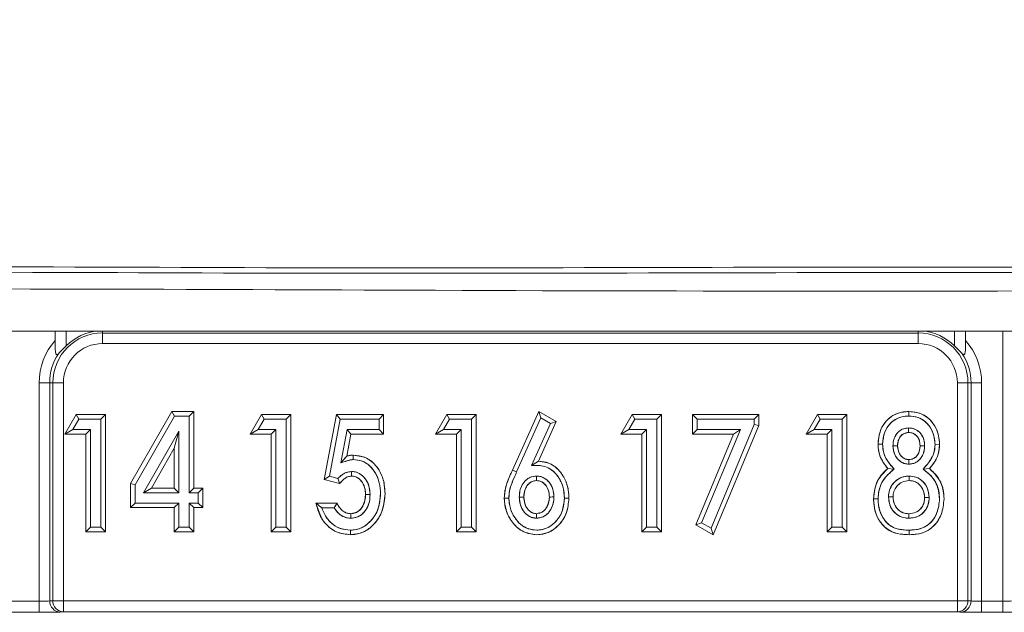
# Model space of a CAD drawing. Header units: millimetres. Extents: x 105 to 1419, y 95 to 961.
# Tile 14 of 43: x 245 to 272, y 509 to 525. Entities that reach past the tile are written whole.
import ezdxf

# ---------------------------------------------------------------- set-up
doc = ezdxf.new("R2010")
doc.units = ezdxf.units.MM
doc.header["$LTSCALE"] = 5

msp = doc.modelspace()

# ---------------------------------------------------------------- linework, layer by layer
at = {"color": 7, "linetype": 'Continuous', "lineweight": 15}
for p, q in [((218.949, 516.292), (321.047, 516.292)), ((246.122, 516.292), (246.122, 516.035)), ((247.408, 516.24), (269.508, 516.24)), ((247.408, 516.24), (247.408, 515.954)), ((269.508, 516.24), (269.508, 515.954)), ((270.794, 516.035), (270.794, 516.292)), ((269.508, 515.954), (247.408, 515.954)), ((245.973, 514.89), (245.686, 514.89)), ((245.686, 508.972), (245.686, 514.89)), ((246.057, 514.89), (245.973, 514.89)), ((245.973, 514.89), (245.973, 508.98)), ((246.057, 508.985), (246.057, 514.89)), ((246.057, 514.89), (246.344, 514.89)), ((246.344, 514.89), (246.344, 508.985)), ((270.572, 508.985), (270.572, 514.89)), ((270.859, 514.89), (270.572, 514.89)), ((270.859, 514.89), (270.859, 508.985)), ((270.859, 514.89), (270.943, 514.89)), ((270.943, 508.98), (270.943, 514.89)), ((271.23, 514.89), (270.943, 514.89)), ((271.23, 514.89), (271.23, 508.972)), ((246.384, 513.503), (246.69, 514.032)), ((246.761, 513.908), (246.69, 514.032)), ((246.69, 514.032), (247.483, 514.032)), ((247.359, 513.908), (247.483, 514.032)), ((247.483, 514.032), (247.483, 510.857)), ((248.167, 512.158), (249.284, 514.113)), ((248.29, 512.125), (249.356, 513.99)), ((249.356, 513.99), (249.284, 514.113)), ((249.284, 514.113), (249.876, 514.113)), ((249.356, 513.99), (249.753, 513.99)), ((249.753, 513.99), (249.876, 514.113)), ((249.753, 513.99), (249.753, 511.914)), ((249.876, 514.113), (249.876, 512.037)), ((251.407, 513.503), (251.713, 514.032)), ((251.784, 513.908), (251.713, 514.032)), ((251.713, 514.032), (252.506, 514.032)), ((252.382, 513.908), (252.506, 514.032)), ((252.506, 514.032), (252.506, 510.857)), ((253.415, 512.27), (253.745, 514.032)), ((253.847, 513.908), (253.745, 514.032)), ((253.745, 514.032), (255.021, 514.032)), ((254.898, 513.908), (255.021, 514.032)), ((255.021, 514.032), (255.021, 513.503)), ((256.43, 513.503), (256.736, 514.032)), ((256.807, 513.908), (256.736, 514.032)), ((256.736, 514.032), (257.529, 514.032)), ((257.405, 513.908), (257.529, 514.032)), ((257.529, 514.032), (257.529, 510.857)), ((258.516, 512.528), (259.227, 514.113)), ((258.628, 512.477), (259.284, 513.939)), ((259.284, 513.939), (259.227, 514.113)), ((259.227, 514.113), (259.7, 513.843)), ((259.284, 513.939), (259.542, 513.791)), ((261.453, 513.503), (261.759, 514.032)), ((261.83, 513.908), (261.759, 514.032)), ((261.759, 514.032), (262.552, 514.032)), ((262.428, 513.908), (262.552, 514.032)), ((262.552, 514.032), (262.552, 510.857)), ((263.522, 513.908), (263.398, 514.032)), ((263.398, 514.032), (265.189, 514.032)), ((263.398, 513.503), (263.398, 514.032)), ((265.066, 513.908), (265.189, 514.032)), ((265.189, 514.032), (265.189, 513.736)), ((266.476, 513.503), (266.782, 514.032)), ((266.853, 513.908), (266.782, 514.032)), ((266.782, 514.032), (267.575, 514.032)), ((267.451, 513.908), (267.575, 514.032)), ((267.575, 514.032), (267.575, 510.857)), ((269.26, 513.99), (269.26, 514.113)), ((246.598, 513.626), (246.761, 513.908)), ((246.761, 513.908), (247.359, 513.908)), ((247.359, 513.908), (247.359, 510.98)), ((251.621, 513.626), (251.784, 513.908)), ((251.784, 513.908), (252.382, 513.908)), ((252.382, 513.908), (252.382, 510.98)), ((253.557, 512.36), (253.847, 513.908)), ((253.847, 513.908), (254.898, 513.908)), ((254.898, 513.908), (254.898, 513.626)), ((256.644, 513.626), (256.807, 513.908)), ((256.807, 513.908), (257.405, 513.908)), ((257.405, 513.908), (257.405, 510.98)), ((259.542, 513.791), (259.031, 512.652)), ((259.7, 513.843), (259.219, 512.77)), ((259.542, 513.791), (259.7, 513.843)), ((261.667, 513.626), (261.83, 513.908)), ((261.83, 513.908), (262.428, 513.908)), ((262.428, 513.908), (262.428, 510.98)), ((263.522, 513.908), (265.066, 513.908)), ((263.522, 513.626), (263.522, 513.908)), ((265.066, 513.761), (263.896, 510.951)), ((265.189, 513.736), (263.957, 510.775)), ((265.066, 513.908), (265.066, 513.761)), ((265.066, 513.761), (265.189, 513.736)), ((266.69, 513.626), (266.853, 513.908)), ((266.853, 513.908), (267.451, 513.908)), ((267.451, 513.908), (267.451, 510.98)), ((269.247, 513.667), (269.248, 513.543)), ((269.247, 513.667), (269.248, 513.543)), ((246.598, 513.626), (246.384, 513.503)), ((246.954, 513.503), (246.384, 513.503)), ((247.077, 513.626), (246.598, 513.626)), ((247.077, 513.626), (246.954, 513.503)), ((246.954, 510.857), (246.954, 513.503)), ((247.077, 510.98), (247.077, 513.626)), ((249.47, 513.583), (248.517, 511.914)), ((249.47, 513.583), (249.347, 513.118)), ((249.47, 511.914), (249.47, 513.583)), ((251.621, 513.626), (251.407, 513.503)), ((251.977, 513.503), (251.407, 513.503)), ((252.1, 513.626), (251.621, 513.626)), ((252.1, 513.626), (251.977, 513.503)), ((251.977, 510.857), (251.977, 513.503)), ((252.1, 510.98), (252.1, 513.626)), ((254.033, 513.626), (253.866, 512.724)), ((254.135, 513.503), (254.025, 512.902)), ((254.898, 513.626), (254.033, 513.626)), ((254.033, 513.626), (254.135, 513.503)), ((255.021, 513.503), (254.135, 513.503)), ((254.898, 513.626), (255.021, 513.503)), ((256.644, 513.626), (256.43, 513.503)), ((257, 513.503), (256.43, 513.503)), ((257.123, 513.626), (256.644, 513.626)), ((257.123, 513.626), (257, 513.503)), ((257, 510.857), (257, 513.503)), ((257.123, 510.98), (257.123, 513.626)), ((261.667, 513.626), (261.453, 513.503)), ((262.023, 513.503), (261.453, 513.503)), ((262.146, 513.626), (261.667, 513.626)), ((262.146, 513.626), (262.023, 513.503)), ((262.023, 510.857), (262.023, 513.503)), ((262.146, 510.98), (262.146, 513.626)), ((263.522, 513.626), (263.398, 513.503)), ((264.507, 513.503), (263.398, 513.503)), ((263.482, 511.042), (264.507, 513.503)), ((264.692, 513.626), (263.522, 513.626)), ((263.638, 511.096), (264.692, 513.626)), ((264.692, 513.626), (264.507, 513.503)), ((266.69, 513.626), (266.476, 513.503)), ((267.046, 513.503), (266.476, 513.503)), ((267.169, 513.626), (266.69, 513.626)), ((267.169, 513.626), (267.046, 513.503)), ((267.046, 510.857), (267.046, 513.503)), ((267.169, 510.98), (267.169, 513.626)), ((268.827, 513.182), (268.951, 513.183)), ((269.685, 513.187), (269.561, 513.187)), ((269.967, 513.214), (270.09, 513.215)), ((249.347, 513.118), (248.729, 512.037)), ((249.347, 512.037), (249.347, 513.118)), ((253.866, 512.724), (254.025, 512.902)), ((259.031, 512.652), (259.219, 512.77)), ((269.255, 512.687), (269.256, 512.811)), ((269.255, 512.687), (269.256, 512.811)), ((253.557, 512.36), (253.415, 512.27)), ((253.786, 512.299), (253.557, 512.36)), ((254.153, 512.486), (254.155, 512.363)), ((258.628, 512.477), (258.516, 512.528)), ((258.628, 512.477), (258.516, 512.528)), ((259.162, 512.364), (259.163, 512.241)), ((268.859, 512.555), (268.685, 512.567)), ((268.859, 512.555), (268.685, 512.567)), ((269.263, 512.364), (269.263, 512.241)), ((269.642, 512.548), (269.818, 512.567)), ((269.642, 512.548), (269.818, 512.567)), ((248.29, 512.125), (248.167, 512.158)), ((248.167, 511.508), (248.167, 512.158)), ((248.29, 511.632), (248.29, 512.125)), ((253.831, 512.16), (253.415, 512.27)), ((248.517, 511.914), (248.729, 512.037)), ((248.517, 511.914), (249.47, 511.914)), ((248.729, 512.037), (249.347, 512.037)), ((249.47, 511.914), (249.347, 512.037)), ((249.753, 511.914), (249.876, 512.037)), ((249.753, 511.914), (249.997, 511.914)), ((249.876, 512.037), (250.12, 512.037)), ((249.997, 511.914), (250.12, 512.037)), ((249.997, 511.914), (249.997, 511.632)), ((250.12, 512.037), (250.12, 511.508)), ((254.656, 511.861), (254.533, 511.861)), ((258.7, 511.796), (258.823, 511.796)), ((259.639, 511.797), (259.515, 511.796)), ((268.705, 511.797), (268.828, 511.798)), ((248.29, 511.632), (248.167, 511.508)), ((249.47, 511.632), (248.29, 511.632)), ((249.47, 511.632), (249.347, 511.508)), ((249.47, 510.98), (249.47, 511.632)), ((249.753, 511.632), (249.753, 510.98)), ((249.753, 511.632), (249.876, 511.508)), ((249.997, 511.632), (249.753, 511.632)), ((249.997, 511.632), (250.12, 511.508)), ((253.19, 511.63), (253.759, 511.63)), ((258.417, 511.767), (258.294, 511.768)), ((259.921, 511.764), (260.044, 511.764)), ((268.423, 511.746), (268.299, 511.746)), ((269.807, 511.785), (269.683, 511.785)), ((249.347, 511.508), (248.167, 511.508)), ((249.347, 510.857), (249.347, 511.508)), ((249.876, 511.508), (249.876, 510.857)), ((250.12, 511.508), (249.876, 511.508)), ((253.348, 511.507), (253.682, 511.507)), ((254.137, 511.222), (254.137, 511.345)), ((259.165, 511.222), (259.165, 511.345)), ((269.259, 511.222), (269.258, 511.345)), ((269.259, 511.222), (269.258, 511.345)), ((263.638, 511.096), (263.482, 511.042)), ((263.957, 510.775), (263.482, 511.042)), ((263.896, 510.951), (263.638, 511.096)), ((247.077, 510.98), (246.954, 510.857)), ((247.483, 510.857), (246.954, 510.857)), ((247.359, 510.98), (247.077, 510.98)), ((247.359, 510.98), (247.483, 510.857)), ((249.47, 510.98), (249.347, 510.857)), ((249.876, 510.857), (249.347, 510.857)), ((249.753, 510.98), (249.47, 510.98)), ((249.753, 510.98), (249.876, 510.857)), ((252.1, 510.98), (251.977, 510.857)), ((252.506, 510.857), (251.977, 510.857)), ((252.382, 510.98), (252.1, 510.98)), ((252.382, 510.98), (252.506, 510.857)), ((257.123, 510.98), (257, 510.857)), ((257.529, 510.857), (257, 510.857)), ((257.405, 510.98), (257.123, 510.98)), ((257.405, 510.98), (257.529, 510.857)), ((262.146, 510.98), (262.023, 510.857)), ((262.552, 510.857), (262.023, 510.857)), ((262.428, 510.98), (262.146, 510.98)), ((262.428, 510.98), (262.552, 510.857)), ((263.896, 510.951), (263.957, 510.775)), ((267.169, 510.98), (267.046, 510.857)), ((267.575, 510.857), (267.046, 510.857)), ((267.451, 510.98), (267.169, 510.98)), ((267.451, 510.98), (267.575, 510.857)), ((269.262, 510.899), (269.262, 510.775)), ((244.494, 508.972), (245.686, 508.972)), ((245.686, 508.972), (245.686, 508.672)), ((245.973, 508.98), (246.057, 508.985)), ((246.057, 508.985), (246.344, 508.985)), ((246.344, 508.985), (270.572, 508.985)), ((246.344, 508.985), (246.344, 508.685)), ((270.859, 508.985), (270.572, 508.985)), ((270.572, 508.685), (270.572, 508.985)), ((270.859, 508.985), (270.943, 508.98)), ((271.23, 508.972), (271.23, 508.672)), ((271.23, 508.972), (271.801, 508.972)), ((271.801, 508.972), (271.801, 508.672)), ((245.686, 508.672), (244.494, 508.672)), ((246.344, 508.685), (246.26, 508.68)), ((270.572, 508.685), (246.344, 508.685)), ((270.656, 508.68), (270.572, 508.685)), ((271.801, 508.672), (271.23, 508.672))]:
    msp.add_line(p, q, dxfattribs=at)
at = {"color": 106, "linetype": 'Continuous', "lineweight": 15}
for p, q in [((246.422, 516.292), (246.422, 515.895)), ((247.408, 516.24), (247.408, 516.292)), ((269.508, 516.24), (269.508, 516.292)), ((270.494, 515.895), (270.494, 516.292)), ((271.801, 508.972), (271.801, 516.292))]:
    msp.add_line(p, q, dxfattribs=at)
at = {"color": 7, "linetype": 'Continuous', "lineweight": 15, "flags": 128}
for points in [[(269.26, 513.99), (269.26, 514.052), (269.26, 514.113)], [(268.545, 513.224), (268.483, 513.224), (268.421, 513.224)], [(268.545, 513.224), (268.476, 513.224), (268.421, 513.224)], [(268.827, 513.182), (268.868, 513.182), (268.909, 513.183), (268.951, 513.183)], [(269.685, 513.187), (269.643, 513.187), (269.602, 513.187), (269.561, 513.187)], [(253.866, 512.724), (253.945, 512.813), (253.985, 512.858), (254.025, 512.902)], [(254.201, 512.809), (254.201, 512.874), (254.201, 512.933)], [(254.201, 512.809), (254.201, 512.879), (254.201, 512.933)], [(254.153, 512.486), (254.154, 512.442), (254.155, 512.403), (254.155, 512.363)], [(259.162, 512.364), (259.163, 512.325), (259.163, 512.283), (259.163, 512.241)], [(269.263, 512.364), (269.263, 512.303), (269.263, 512.241)], [(254.656, 511.861), (254.612, 511.861), (254.573, 511.861), (254.533, 511.861)], [(258.7, 511.796), (258.738, 511.796), (258.781, 511.796), (258.823, 511.796)], [(259.639, 511.797), (259.594, 511.797), (259.555, 511.796), (259.515, 511.796)], [(268.705, 511.797), (268.758, 511.798), (268.828, 511.798)], [(259.921, 511.764), (259.97, 511.764), (260.007, 511.764), (260.044, 511.764)], [(269.807, 511.785), (269.745, 511.785), (269.683, 511.785)], [(254.137, 511.222), (254.137, 511.274), (254.137, 511.345)], [(259.165, 511.222), (259.165, 511.26), (259.165, 511.303), (259.165, 511.345)], [(254.123, 510.899), (254.123, 510.837), (254.123, 510.775)], [(269.262, 510.899), (269.262, 510.851), (269.262, 510.813), (269.262, 510.775)]]:
    msp.add_lwpolyline(points, dxfattribs=at)
at = {"color": 7, "linetype": 'Continuous', "lineweight": 15}
for centre, radius, start, end in [((247.408, 514.89), 1.351, 90, 180), ((247.408, 514.89), 1.408, 95.1173, 134.4379), ((269.508, 514.89), 1.351, 0, 90), ((269.508, 514.89), 1.408, 45.5621, 84.8827), ((247.408, 514.89), 1.722, 138.3143, 180), ((247.408, 514.89), 1.064, 90, 180), ((269.508, 514.89), 1.064, 0, 90), ((269.508, 514.89), 1.722, 0, 41.6857), ((247.408, 514.89), 1.435, 146.591, 180), ((269.508, 514.89), 1.435, 0, 33.409), ((246.268, 508.975), 0.295, 179.0949, 268.3548), ((246.352, 508.98), 0.295, 179.0947, 268.3547), ((270.563, 508.98), 0.295, 271.6452, 0.9052), ((270.648, 508.975), 0.295, 271.6452, 0.9052)]:
    msp.add_arc(centre, radius, start, end, dxfattribs=at)
for centre, major_axis, ratio, start_param, end_param in [((245.686, 508.983), (0.3, 0), 0.03491, 4.712389, 5.986479), ((271.23, 508.983), (0.3, 0), 0.03491, 3.438299, 4.712389), ((271.801, 508.983), (0.3, 0), 0.03491, 4.712389, 6.265732), ((245.686, 508.683), (0.6, 0), 0.017455, 4.712389, 5.986479), ((271.23, 508.683), (0.6, 0), 0.017455, 3.438299, 4.712389), ((271.801, 508.683), (0.6, 0), 0.017455, 4.712389, 6.265732)]:
    msp.add_ellipse(centre, major_axis=major_axis, ratio=ratio, start_param=start_param, end_param=end_param, dxfattribs=at)
for points, knots in [([(349.024, 544.618), (347.197, 542.238), (341.721, 535.104), (336.087, 527.074), (331.133, 521.285), (329.226, 519.83), (327.112, 518.718), (324.23, 517.814), (320.588, 517.382), (316.284, 517.385), (311.972, 517.662), (302.976, 517.953), (289.268, 517.805), (270.84, 517.916), (252.409, 517.812), (238.58, 517.953), (229.348, 517.665), (224.684, 517.371), (220.028, 517.352), (216.183, 517.739), (213.238, 518.577), (211.194, 519.579), (209.32, 520.885), (206.393, 523.967), (200.659, 532.201), (194.982, 539.478), (190.972, 544.618)], [0, 0, 0, 0, 0.049323, 0.147913, 0.160974, 0.174033, 0.187075, 0.200121, 0.223561, 0.247152, 0.270917, 0.294596, 0.394954, 0.495411, 0.595868, 0.696226, 0.721826, 0.747506, 0.773028, 0.798411, 0.810836, 0.823262, 0.835733, 0.848193, 0.892794, 1, 1, 1, 1]), ([(191.064, 544.707), (195.075, 539.568), (200.753, 532.292), (206.482, 524.065), (209.396, 520.997), (211.251, 519.706), (213.273, 518.715), (216.2, 517.883), (220.033, 517.498), (224.683, 517.518), (229.341, 517.813), (238.572, 518.101), (252.403, 517.96), (270.84, 518.064), (289.275, 517.953), (302.985, 518.102), (311.978, 517.81), (316.284, 517.532), (320.581, 517.528), (324.21, 517.957), (327.073, 518.854), (329.165, 519.955), (331.052, 521.394), (335.997, 527.169), (341.627, 535.194), (347.105, 542.328), (348.932, 544.707)], [0, 0, 0, 0, 0.1073523, 0.1519806, 0.1643194, 0.1766684, 0.1889797, 0.2012908, 0.2266705, 0.2521898, 0.277868, 0.3034655, 0.4039814, 0.5045964, 0.6052114, 0.7057273, 0.7293959, 0.7531511, 0.776732, 0.8001617, 0.8130883, 0.8260119, 0.8389488, 0.8518878, 0.950609, 1, 1, 1, 1]), ([(217.113, 517.45), (219.253, 517.34), (223.537, 517.119), (229.971, 517.313), (240.692, 517.475), (257.009, 517.376), (278.493, 517.356), (297.205, 517.543), (311.832, 517.147), (319.146, 517.349), (322.801, 517.45)], [0, 0, 0, 0, 0.0608, 0.121695, 0.182592, 0.365165, 0.584786, 0.792379, 0.896241, 1, 1, 1, 1]), ([(246.21, 515.68), (246.203, 515.673), (246.189, 515.661), (246.171, 515.653), (246.158, 515.655), (246.146, 515.668), (246.134, 515.699), (246.123, 515.784), (246.122, 515.902), (246.122, 515.998), (246.122, 516.035)], [0, 0, 0, 0, 0.073384, 0.131382, 0.179317, 0.227232, 0.301467, 0.444954, 0.78453, 1, 1, 1, 1]), ([(246.21, 515.68), (246.203, 515.673), (246.189, 515.661), (246.171, 515.653), (246.158, 515.655), (246.146, 515.668), (246.134, 515.699), (246.123, 515.784), (246.122, 515.902), (246.122, 515.998), (246.122, 516.035)], [0, 0, 0, 0, 0.073384, 0.131382, 0.179317, 0.227232, 0.301467, 0.444954, 0.78453, 1, 1, 1, 1]), ([(246.422, 515.895), (246.375, 515.847), (246.299, 515.771), (246.234, 515.705), (246.21, 515.68)], [0, 0, 0, 0, 0.6225127, 1, 1, 1, 1]), ([(246.422, 515.895), (246.375, 515.847), (246.299, 515.771), (246.234, 515.705), (246.21, 515.68)], [0, 0, 0, 0, 0.6225127, 1, 1, 1, 1]), ([(270.706, 515.68), (270.674, 515.712), (270.609, 515.779), (270.533, 515.855), (270.494, 515.895)], [0, 0, 0, 0, 0.479935, 1, 1, 1, 1]), ([(270.706, 515.68), (270.674, 515.712), (270.609, 515.779), (270.533, 515.855), (270.494, 515.895)], [0, 0, 0, 0, 0.479935, 1, 1, 1, 1]), ([(270.794, 516.035), (270.794, 515.953), (270.795, 515.833), (270.786, 515.71), (270.77, 515.668), (270.759, 515.655), (270.744, 515.653), (270.726, 515.662), (270.713, 515.674), (270.706, 515.68)], [0, 0, 0, 0, 0.47344, 0.699578, 0.767409, 0.819385, 0.871667, 0.931998, 1, 1, 1, 1]), ([(270.794, 516.035), (270.794, 515.953), (270.795, 515.833), (270.786, 515.71), (270.77, 515.668), (270.759, 515.655), (270.744, 515.653), (270.726, 515.662), (270.713, 515.674), (270.706, 515.68)], [0, 0, 0, 0, 0.47344, 0.699578, 0.767409, 0.819385, 0.871667, 0.931998, 1, 1, 1, 1]), ([(268.421, 513.224), (268.432, 513.339), (268.45, 513.55), (268.599, 513.825), (268.81, 514.011), (269.045, 514.102), (269.195, 514.11), (269.26, 514.113)], [0, 0, 0, 0, 0.2526356, 0.4607058, 0.6699535, 0.8588157, 1, 1, 1, 1]), ([(268.421, 513.224), (268.434, 513.352), (268.459, 513.608), (268.668, 513.913), (268.957, 514.088), (269.159, 514.105), (269.26, 514.113)], [0, 0, 0, 0, 0.280126, 0.559449, 0.779574, 1, 1, 1, 1]), ([(268.545, 513.224), (268.556, 513.34), (268.576, 513.535), (268.72, 513.773), (268.903, 513.918), (269.094, 513.983), (269.213, 513.988), (269.26, 513.99)], [0, 0, 0, 0, 0.295474, 0.494735, 0.695013, 0.880631, 1, 1, 1, 1]), ([(268.545, 513.224), (268.556, 513.337), (268.577, 513.558), (268.755, 513.82), (269, 513.969), (269.172, 513.983), (269.26, 513.99)], [0, 0, 0, 0, 0.287676, 0.56297, 0.777206, 1, 1, 1, 1]), ([(269.26, 514.113), (269.373, 514.102), (269.573, 514.083), (269.814, 513.921), (269.974, 513.712), (270.074, 513.469), (270.085, 513.296), (270.09, 513.215)], [0, 0, 0, 0, 0.247603, 0.433601, 0.619403, 0.821394, 1, 1, 1, 1]), ([(269.26, 514.113), (269.388, 514.099), (269.646, 514.07), (269.919, 513.814), (270.065, 513.516), (270.082, 513.315), (270.09, 513.215)], [0, 0, 0, 0, 0.279417, 0.558521, 0.779252, 1, 1, 1, 1]), ([(269.26, 513.99), (269.343, 513.983), (269.499, 513.971), (269.699, 513.855), (269.856, 513.672), (269.952, 513.449), (269.963, 513.283), (269.967, 513.214)], [0, 0, 0, 0, 0.212982, 0.394134, 0.575151, 0.824036, 1, 1, 1, 1]), ([(269.26, 513.99), (269.333, 513.985), (269.478, 513.975), (269.675, 513.874), (269.833, 513.706), (269.945, 513.479), (269.96, 513.303), (269.967, 513.214)], [0, 0, 0, 0, 0.188085, 0.368624, 0.55037, 0.773128, 1, 1, 1, 1]), ([(269.247, 513.667), (269.19, 513.66), (269.08, 513.648), (268.954, 513.549), (268.871, 513.427), (268.832, 513.301), (268.828, 513.216), (268.827, 513.182)], [0, 0, 0, 0, 0.240317, 0.455769, 0.643863, 0.859334, 1, 1, 1, 1]), ([(269.247, 513.667), (269.203, 513.663), (269.109, 513.655), (268.986, 513.58), (268.892, 513.466), (268.835, 513.329), (268.83, 513.23), (268.827, 513.182)], [0, 0, 0, 0, 0.185963, 0.390402, 0.583468, 0.801591, 1, 1, 1, 1]), ([(269.685, 513.187), (269.677, 513.264), (269.665, 513.391), (269.565, 513.54), (269.448, 513.631), (269.334, 513.663), (269.268, 513.666), (269.247, 513.667)], [0, 0, 0, 0, 0.313545, 0.519164, 0.725226, 0.915557, 1, 1, 1, 1]), ([(269.685, 513.187), (269.683, 513.228), (269.678, 513.314), (269.633, 513.441), (269.545, 513.563), (269.409, 513.653), (269.3, 513.662), (269.247, 513.667)], [0, 0, 0, 0, 0.169215, 0.355329, 0.548822, 0.785508, 1, 1, 1, 1]), ([(269.248, 513.543), (269.207, 513.539), (269.131, 513.531), (269.045, 513.462), (268.986, 513.376), (268.955, 513.28), (268.952, 513.213), (268.951, 513.183)], [0, 0, 0, 0, 0.229413, 0.432531, 0.612095, 0.825895, 1, 1, 1, 1]), ([(269.248, 513.543), (269.199, 513.536), (269.101, 513.522), (268.975, 513.385), (268.96, 513.26), (268.951, 513.183)], [0, 0, 0, 0, 0.27991, 0.560577, 1, 1, 1, 1]), ([(269.561, 513.187), (269.558, 513.234), (269.552, 513.318), (269.496, 513.428), (269.415, 513.505), (269.325, 513.539), (269.269, 513.542), (269.248, 513.543)], [0, 0, 0, 0, 0.259529, 0.471683, 0.684606, 0.87736, 1, 1, 1, 1]), ([(269.561, 513.187), (269.557, 513.237), (269.55, 513.337), (269.474, 513.459), (269.366, 513.533), (269.287, 513.54), (269.248, 513.543)], [0, 0, 0, 0, 0.280331, 0.559768, 0.779673, 1, 1, 1, 1]), ([(268.685, 512.567), (268.613, 512.661), (268.503, 512.805), (268.432, 513.038), (268.425, 513.161), (268.421, 513.224)], [0, 0, 0, 0, 0.491067, 0.740329, 1, 1, 1, 1]), ([(268.685, 512.567), (268.602, 512.676), (268.452, 512.872), (268.431, 513.116), (268.421, 513.224)], [0, 0, 0, 0, 0.559571, 1, 1, 1, 1]), ([(268.859, 512.555), (268.82, 512.598), (268.711, 512.719), (268.57, 512.939), (268.553, 513.134), (268.545, 513.224)], [0, 0, 0, 0, 0.232337, 0.646181, 1, 1, 1, 1]), ([(268.859, 512.555), (268.798, 512.622), (268.7, 512.73), (268.604, 512.905), (268.554, 513.061), (268.548, 513.169), (268.545, 513.224)], [0, 0, 0, 0, 0.3579461, 0.5727925, 0.7835947, 1, 1, 1, 1]), ([(268.827, 513.182), (268.836, 513.101), (268.85, 512.964), (268.961, 512.807), (269.088, 512.711), (269.196, 512.691), (269.249, 512.688), (269.255, 512.687)], [0, 0, 0, 0, 0.3342049, 0.5564547, 0.7793516, 0.9731963, 1, 1, 1, 1]), ([(268.827, 513.182), (268.832, 513.119), (268.843, 512.988), (268.933, 512.839), (269.043, 512.743), (269.147, 512.695), (269.221, 512.69), (269.255, 512.687)], [0, 0, 0, 0, 0.258505, 0.539969, 0.692108, 0.859043, 1, 1, 1, 1]), ([(268.951, 513.183), (268.957, 513.118), (268.968, 513.012), (269.049, 512.899), (269.131, 512.833), (269.205, 512.814), (269.247, 512.811), (269.256, 512.811)], [0, 0, 0, 0, 0.361248, 0.582706, 0.764282, 0.947693, 1, 1, 1, 1]), ([(268.951, 513.183), (268.954, 513.133), (268.962, 513.032), (269.036, 512.91), (269.138, 512.825), (269.217, 512.815), (269.256, 512.811)], [0, 0, 0, 0, 0.280398, 0.560059, 0.780144, 1, 1, 1, 1]), ([(269.255, 512.687), (269.314, 512.694), (269.424, 512.706), (269.552, 512.803), (269.636, 512.927), (269.679, 513.059), (269.683, 513.149), (269.685, 513.187)], [0, 0, 0, 0, 0.2347917, 0.4467089, 0.6306443, 0.8433044, 1, 1, 1, 1]), ([(269.255, 512.687), (269.302, 512.691), (269.398, 512.699), (269.525, 512.777), (269.62, 512.895), (269.677, 513.037), (269.682, 513.139), (269.685, 513.187)], [0, 0, 0, 0, 0.18724, 0.391811, 0.584778, 0.800915, 1, 1, 1, 1]), ([(269.256, 512.811), (269.297, 512.815), (269.375, 512.824), (269.468, 512.897), (269.534, 513.001), (269.559, 513.104), (269.561, 513.169), (269.561, 513.187)], [0, 0, 0, 0, 0.224683, 0.42312, 0.636589, 0.899196, 1, 1, 1, 1]), ([(269.256, 512.811), (269.307, 512.818), (269.409, 512.833), (269.538, 512.977), (269.552, 513.108), (269.561, 513.187)], [0, 0, 0, 0, 0.279794, 0.560343, 1, 1, 1, 1]), ([(269.967, 513.214), (269.964, 513.158), (269.957, 513.026), (269.879, 512.845), (269.76, 512.688), (269.682, 512.595), (269.642, 512.548)], [0, 0, 0, 0, 0.222058, 0.518358, 0.758186, 1, 1, 1, 1]), ([(269.967, 513.214), (269.96, 513.131), (269.949, 512.995), (269.86, 512.822), (269.758, 512.685), (269.682, 512.595), (269.642, 512.548)], [0, 0, 0, 0, 0.325482, 0.532766, 0.755949, 1, 1, 1, 1]), ([(270.09, 513.215), (270.079, 513.1), (270.061, 512.922), (269.937, 512.714), (269.858, 512.616), (269.818, 512.567)], [0, 0, 0, 0, 0.475057, 0.734027, 1, 1, 1, 1]), ([(270.09, 513.215), (270.085, 513.133), (270.075, 512.998), (270.004, 512.823), (269.918, 512.689), (269.852, 512.607), (269.818, 512.567)], [0, 0, 0, 0, 0.339523, 0.559522, 0.779751, 1, 1, 1, 1]), ([(254.025, 512.902), (254.039, 512.907), (254.069, 512.916), (254.127, 512.929), (254.172, 512.931), (254.201, 512.933)], [0, 0, 0, 0, 0.257408, 0.514955, 1, 1, 1, 1]), ([(254.025, 512.902), (254.057, 512.912), (254.115, 512.929), (254.174, 512.932), (254.201, 512.933)], [0, 0, 0, 0, 0.559984, 1, 1, 1, 1]), ([(254.201, 512.933), (254.306, 512.922), (254.508, 512.902), (254.768, 512.715), (254.955, 512.458), (255.05, 512.162), (255.058, 511.966), (255.062, 511.88)], [0, 0, 0, 0, 0.206452, 0.394812, 0.613001, 0.829842, 1, 1, 1, 1]), ([(254.201, 512.933), (254.343, 512.911), (254.629, 512.868), (254.904, 512.554), (255.044, 512.216), (255.056, 511.992), (255.062, 511.88)], [0, 0, 0, 0, 0.278469, 0.55809, 0.778839, 1, 1, 1, 1]), ([(253.866, 512.724), (253.921, 512.741), (253.99, 512.762), (254.072, 512.788), (254.114, 512.8), (254.157, 512.808), (254.186, 512.809), (254.201, 512.809)], [0, 0, 0, 0, 0.4976612, 0.6220743, 0.7465427, 0.8725374, 1, 1, 1, 1]), ([(253.866, 512.724), (253.934, 512.748), (254.043, 512.787), (254.157, 512.803), (254.201, 512.809)], [0, 0, 0, 0, 0.61846, 1, 1, 1, 1]), ([(254.201, 512.809), (254.278, 512.803), (254.433, 512.79), (254.649, 512.655), (254.817, 512.447), (254.923, 512.175), (254.933, 511.981), (254.939, 511.881)], [0, 0, 0, 0, 0.173624, 0.348875, 0.559374, 0.773144, 1, 1, 1, 1]), ([(254.201, 512.809), (254.282, 512.802), (254.442, 512.788), (254.65, 512.651), (254.814, 512.45), (254.923, 512.183), (254.933, 511.983), (254.939, 511.881)], [0, 0, 0, 0, 0.181947, 0.360186, 0.546552, 0.768286, 1, 1, 1, 1]), ([(259.031, 512.652), (259.136, 512.655), (259.309, 512.659), (259.537, 512.571), (259.713, 512.414), (259.858, 512.189), (259.915, 511.951), (259.919, 511.809), (259.921, 511.764)], [0, 0, 0, 0, 0.2174572, 0.3578706, 0.4977781, 0.7041707, 0.905924, 1, 1, 1, 1]), ([(259.031, 512.652), (259.173, 512.654), (259.447, 512.657), (259.744, 512.395), (259.899, 512.086), (259.914, 511.872), (259.921, 511.764)], [0, 0, 0, 0, 0.288198, 0.555463, 0.774263, 1, 1, 1, 1]), ([(259.219, 512.77), (259.315, 512.76), (259.5, 512.74), (259.75, 512.563), (259.941, 512.309), (260.033, 512.02), (260.041, 511.836), (260.044, 511.764)], [0, 0, 0, 0, 0.197427, 0.381831, 0.61632, 0.850961, 1, 1, 1, 1]), ([(259.219, 512.77), (259.354, 512.748), (259.626, 512.703), (259.885, 512.403), (260.026, 512.084), (260.038, 511.871), (260.044, 511.764)], [0, 0, 0, 0, 0.27828, 0.558185, 0.778936, 1, 1, 1, 1]), ([(254.153, 512.486), (254.11, 512.482), (254.014, 512.472), (253.888, 512.4), (253.819, 512.331), (253.786, 512.299)], [0, 0, 0, 0, 0.310757, 0.678189, 1, 1, 1, 1]), ([(254.153, 512.486), (254.103, 512.481), (254.02, 512.471), (253.921, 512.417), (253.848, 512.363), (253.807, 512.321), (253.786, 512.299)], [0, 0, 0, 0, 0.354608, 0.584269, 0.792446, 1, 1, 1, 1]), ([(254.155, 512.363), (254.118, 512.358), (254.044, 512.349), (253.93, 512.276), (253.869, 512.204), (253.831, 512.16)], [0, 0, 0, 0, 0.279542, 0.559037, 1, 1, 1, 1]), ([(254.155, 512.363), (254.11, 512.356), (254.036, 512.346), (253.95, 512.286), (253.885, 512.228), (253.849, 512.183), (253.831, 512.16)], [0, 0, 0, 0, 0.338384, 0.55878, 0.779312, 1, 1, 1, 1]), ([(254.656, 511.861), (254.65, 511.947), (254.639, 512.1), (254.532, 512.299), (254.397, 512.427), (254.259, 512.481), (254.183, 512.485), (254.153, 512.486)], [0, 0, 0, 0, 0.286379, 0.514329, 0.743568, 0.900486, 1, 1, 1, 1]), ([(254.656, 511.861), (254.651, 511.937), (254.641, 512.095), (254.545, 512.281), (254.42, 512.405), (254.295, 512.475), (254.2, 512.483), (254.153, 512.486)], [0, 0, 0, 0, 0.255543, 0.530395, 0.681645, 0.844425, 1, 1, 1, 1]), ([(254.533, 511.861), (254.526, 511.947), (254.514, 512.086), (254.418, 512.238), (254.319, 512.326), (254.227, 512.36), (254.171, 512.362), (254.155, 512.363)], [0, 0, 0, 0, 0.3681095, 0.5896468, 0.7586643, 0.9295542, 1, 1, 1, 1]), ([(254.533, 511.861), (254.529, 511.926), (254.521, 512.057), (254.435, 512.221), (254.31, 512.342), (254.206, 512.356), (254.155, 512.363)], [0, 0, 0, 0, 0.280888, 0.561065, 0.780963, 1, 1, 1, 1]), ([(258.294, 511.768), (258.297, 511.837), (258.304, 511.973), (258.38, 512.23), (258.462, 512.41), (258.516, 512.528)], [0, 0, 0, 0, 0.256147, 0.513003, 1, 1, 1, 1]), ([(258.294, 511.768), (258.3, 511.859), (258.31, 512.008), (258.377, 512.206), (258.444, 512.368), (258.492, 512.475), (258.516, 512.528)], [0, 0, 0, 0, 0.3397251, 0.5597538, 0.7798719, 1, 1, 1, 1]), ([(258.417, 511.767), (258.421, 511.835), (258.429, 511.972), (258.508, 512.21), (258.582, 512.375), (258.628, 512.477)], [0, 0, 0, 0, 0.273836, 0.54823, 1, 1, 1, 1]), ([(258.417, 511.767), (258.423, 511.849), (258.432, 511.985), (258.494, 512.167), (258.558, 512.321), (258.605, 512.425), (258.628, 512.477)], [0, 0, 0, 0, 0.329115, 0.543045, 0.769375, 1, 1, 1, 1]), ([(259.162, 512.364), (259.102, 512.357), (258.99, 512.343), (258.849, 512.234), (258.751, 512.088), (258.705, 511.932), (258.701, 511.833), (258.7, 511.796)], [0, 0, 0, 0, 0.219325, 0.410583, 0.636282, 0.86404, 1, 1, 1, 1]), ([(259.162, 512.364), (259.109, 512.359), (259, 512.347), (258.866, 512.25), (258.768, 512.117), (258.709, 511.962), (258.703, 511.85), (258.7, 511.796)], [0, 0, 0, 0, 0.196217, 0.398933, 0.586563, 0.801729, 1, 1, 1, 1]), ([(259.639, 511.797), (259.63, 511.887), (259.616, 512.038), (259.505, 512.212), (259.378, 512.319), (259.257, 512.36), (259.184, 512.363), (259.162, 512.364)], [0, 0, 0, 0, 0.32478, 0.546811, 0.733347, 0.92064, 1, 1, 1, 1]), ([(259.639, 511.797), (259.634, 511.868), (259.623, 512.015), (259.527, 512.187), (259.406, 512.298), (259.288, 512.356), (259.203, 512.362), (259.162, 512.364)], [0, 0, 0, 0, 0.258072, 0.535007, 0.690691, 0.852742, 1, 1, 1, 1]), ([(268.299, 511.746), (268.314, 511.892), (268.343, 512.17), (268.534, 512.433), (268.659, 512.543), (268.685, 512.567)], [0, 0, 0, 0, 0.463157, 0.886917, 1, 1, 1, 1]), ([(268.299, 511.746), (268.321, 511.924), (268.358, 512.244), (268.585, 512.468), (268.685, 512.567)], [0, 0, 0, 0, 0.55887, 1, 1, 1, 1]), ([(268.423, 511.746), (268.427, 511.817), (268.436, 511.988), (268.538, 512.243), (268.708, 512.425), (268.82, 512.522), (268.859, 512.555)], [0, 0, 0, 0, 0.224203, 0.534724, 0.84028, 1, 1, 1, 1]), ([(268.423, 511.746), (268.429, 511.835), (268.441, 512.01), (268.575, 512.308), (268.749, 512.46), (268.859, 512.555)], [0, 0, 0, 0, 0.278733, 0.549645, 1, 1, 1, 1]), ([(269.263, 512.364), (269.2, 512.359), (269.076, 512.348), (268.914, 512.253), (268.787, 512.114), (268.714, 511.953), (268.707, 511.842), (268.705, 511.797)], [0, 0, 0, 0, 0.2123243, 0.4179972, 0.6229104, 0.8484939, 1, 1, 1, 1]), ([(269.263, 512.364), (269.21, 512.361), (269.1, 512.353), (268.947, 512.277), (268.817, 512.154), (268.721, 511.99), (268.71, 511.861), (268.705, 511.797)], [0, 0, 0, 0, 0.179375, 0.374128, 0.562435, 0.7853, 1, 1, 1, 1]), ([(269.807, 511.785), (269.797, 511.874), (269.781, 512.029), (269.652, 512.211), (269.498, 512.327), (269.357, 512.36), (269.28, 512.364), (269.263, 512.364)], [0, 0, 0, 0, 0.298989, 0.518732, 0.738779, 0.941829, 1, 1, 1, 1]), ([(269.807, 511.785), (269.799, 511.865), (269.783, 512.029), (269.644, 512.224), (269.46, 512.347), (269.327, 512.359), (269.263, 512.364)], [0, 0, 0, 0, 0.268914, 0.552651, 0.782798, 1, 1, 1, 1]), ([(269.642, 512.548), (269.707, 512.501), (269.838, 512.405), (269.989, 512.205), (270.076, 511.977), (270.085, 511.819), (270.089, 511.746)], [0, 0, 0, 0, 0.250572, 0.5046, 0.774474, 1, 1, 1, 1]), ([(269.642, 512.548), (269.718, 512.492), (269.863, 512.385), (270.047, 512.114), (270.073, 511.886), (270.089, 511.746)], [0, 0, 0, 0, 0.293536, 0.564588, 1, 1, 1, 1]), ([(269.818, 512.567), (269.905, 512.486), (270.075, 512.329), (270.195, 512.026), (270.207, 511.83), (270.212, 511.746)], [0, 0, 0, 0, 0.373131, 0.732964, 1, 1, 1, 1]), ([(269.818, 512.567), (269.945, 512.438), (270.171, 512.207), (270.2, 511.887), (270.212, 511.746)], [0, 0, 0, 0, 0.558264, 1, 1, 1, 1]), ([(253.786, 512.299), (253.792, 512.283), (253.801, 512.251), (253.816, 512.205), (253.826, 512.175), (253.831, 512.16)], [0, 0, 0, 0, 0.364561, 0.682274, 1, 1, 1, 1]), ([(253.786, 512.299), (253.794, 512.274), (253.809, 512.227), (253.824, 512.181), (253.831, 512.16)], [0, 0, 0, 0, 0.559982, 1, 1, 1, 1]), ([(259.163, 512.241), (259.124, 512.237), (259.048, 512.229), (258.948, 512.155), (258.872, 512.048), (258.829, 511.921), (258.825, 511.836), (258.823, 511.796)], [0, 0, 0, 0, 0.185286, 0.362131, 0.584443, 0.810414, 1, 1, 1, 1]), ([(259.163, 512.241), (259.105, 512.23), (258.989, 512.208), (258.851, 512.036), (258.834, 511.887), (258.823, 511.796)], [0, 0, 0, 0, 0.278907, 0.559839, 1, 1, 1, 1]), ([(259.515, 511.796), (259.51, 511.861), (259.502, 511.976), (259.425, 512.111), (259.338, 512.194), (259.248, 512.236), (259.19, 512.239), (259.163, 512.241)], [0, 0, 0, 0, 0.305477, 0.540982, 0.723104, 0.872746, 1, 1, 1, 1]), ([(259.515, 511.796), (259.511, 511.856), (259.503, 511.974), (259.421, 512.121), (259.303, 512.224), (259.209, 512.235), (259.163, 512.241)], [0, 0, 0, 0, 0.280586, 0.560628, 0.78048, 1, 1, 1, 1]), ([(269.263, 512.241), (269.199, 512.234), (269.08, 512.22), (268.946, 512.113), (268.857, 511.984), (268.831, 511.872), (268.829, 511.809), (268.828, 511.798)], [0, 0, 0, 0, 0.274278, 0.511702, 0.725642, 0.950353, 1, 1, 1, 1]), ([(269.263, 512.241), (269.198, 512.233), (269.068, 512.218), (268.928, 512.095), (268.841, 511.95), (268.833, 511.848), (268.828, 511.798)], [0, 0, 0, 0, 0.27948, 0.559192, 0.779634, 1, 1, 1, 1]), ([(269.683, 511.785), (269.678, 511.845), (269.669, 511.956), (269.585, 512.097), (269.478, 512.192), (269.363, 512.236), (269.293, 512.239), (269.263, 512.241)], [0, 0, 0, 0, 0.259636, 0.477527, 0.695301, 0.871132, 1, 1, 1, 1]), ([(269.683, 511.785), (269.677, 511.85), (269.665, 511.98), (269.557, 512.131), (269.416, 512.228), (269.314, 512.236), (269.263, 512.241)], [0, 0, 0, 0, 0.280072, 0.559692, 0.779714, 1, 1, 1, 1]), ([(254.939, 511.881), (254.925, 511.729), (254.901, 511.466), (254.706, 511.166), (254.487, 510.976), (254.28, 510.904), (254.157, 510.9), (254.123, 510.899)], [0, 0, 0, 0, 0.317639, 0.552016, 0.738809, 0.926984, 1, 1, 1, 1]), ([(254.939, 511.881), (254.927, 511.743), (254.906, 511.472), (254.7, 511.151), (254.43, 510.934), (254.225, 510.911), (254.123, 510.899)], [0, 0, 0, 0, 0.288714, 0.570923, 0.785583, 1, 1, 1, 1]), ([(255.062, 511.88), (255.046, 511.709), (255.017, 511.411), (254.792, 511.073), (254.538, 510.861), (254.302, 510.782), (254.162, 510.777), (254.123, 510.775)], [0, 0, 0, 0, 0.317078, 0.549217, 0.738038, 0.927933, 1, 1, 1, 1]), ([(255.062, 511.88), (255.049, 511.729), (255.024, 511.427), (254.792, 511.064), (254.48, 510.816), (254.242, 510.789), (254.123, 510.775)], [0, 0, 0, 0, 0.280358, 0.560255, 0.780243, 1, 1, 1, 1]), ([(254.137, 511.222), (254.188, 511.226), (254.298, 511.237), (254.452, 511.332), (254.573, 511.482), (254.647, 511.667), (254.653, 511.797), (254.656, 511.861)], [0, 0, 0, 0, 0.166591, 0.3607009, 0.5748751, 0.7912433, 1, 1, 1, 1]), ([(254.137, 511.345), (254.178, 511.349), (254.26, 511.357), (254.375, 511.433), (254.466, 511.548), (254.525, 511.699), (254.53, 511.806), (254.533, 511.861)], [0, 0, 0, 0, 0.169425, 0.340023, 0.554928, 0.773185, 1, 1, 1, 1]), ([(254.137, 511.222), (254.197, 511.228), (254.318, 511.242), (254.468, 511.349), (254.58, 511.496), (254.647, 511.672), (254.653, 511.8), (254.656, 511.861)], [0, 0, 0, 0, 0.1964048, 0.3954237, 0.5825526, 0.7994541, 1, 1, 1, 1]), ([(254.137, 511.345), (254.204, 511.358), (254.338, 511.383), (254.502, 511.581), (254.521, 511.755), (254.533, 511.861)], [0, 0, 0, 0, 0.278793, 0.559759, 1, 1, 1, 1]), ([(258.7, 511.796), (258.705, 511.721), (258.716, 511.581), (258.812, 511.405), (258.93, 511.29), (259.053, 511.231), (259.13, 511.224), (259.165, 511.222)], [0, 0, 0, 0, 0.273712, 0.512814, 0.715654, 0.873728, 1, 1, 1, 1]), ([(258.7, 511.796), (258.705, 511.725), (258.716, 511.579), (258.819, 511.393), (258.973, 511.251), (259.1, 511.231), (259.165, 511.222)], [0, 0, 0, 0, 0.259125, 0.535071, 0.76519, 1, 1, 1, 1]), ([(258.823, 511.796), (258.83, 511.72), (258.842, 511.595), (258.932, 511.457), (259.021, 511.38), (259.101, 511.35), (259.148, 511.346), (259.165, 511.345)], [0, 0, 0, 0, 0.360747, 0.595492, 0.775298, 0.918596, 1, 1, 1, 1]), ([(258.823, 511.796), (258.827, 511.738), (258.835, 511.62), (258.915, 511.476), (259.027, 511.367), (259.119, 511.353), (259.165, 511.345)], [0, 0, 0, 0, 0.280553, 0.560703, 0.780837, 1, 1, 1, 1]), ([(259.165, 511.222), (259.227, 511.23), (259.346, 511.245), (259.491, 511.363), (259.593, 511.515), (259.634, 511.67), (259.638, 511.765), (259.639, 511.797)], [0, 0, 0, 0, 0.225772, 0.426798, 0.656243, 0.884507, 1, 1, 1, 1]), ([(259.165, 511.222), (259.218, 511.227), (259.327, 511.239), (259.463, 511.336), (259.566, 511.468), (259.629, 511.626), (259.636, 511.741), (259.639, 511.797)], [0, 0, 0, 0, 0.192287, 0.394674, 0.58212, 0.798455, 1, 1, 1, 1]), ([(259.165, 511.345), (259.208, 511.351), (259.291, 511.361), (259.397, 511.446), (259.475, 511.56), (259.511, 511.686), (259.514, 511.766), (259.515, 511.796)], [0, 0, 0, 0, 0.203849, 0.388528, 0.622533, 0.85441, 1, 1, 1, 1]), ([(259.165, 511.345), (259.223, 511.357), (259.341, 511.379), (259.485, 511.552), (259.504, 511.704), (259.515, 511.796)], [0, 0, 0, 0, 0.2791118, 0.5602538, 1, 1, 1, 1]), ([(268.705, 511.797), (268.712, 511.72), (268.726, 511.578), (268.836, 511.399), (268.981, 511.278), (269.133, 511.227), (269.225, 511.223), (269.259, 511.222)], [0, 0, 0, 0, 0.258288, 0.47404, 0.690318, 0.883116, 1, 1, 1, 1]), ([(268.705, 511.797), (268.713, 511.717), (268.73, 511.552), (268.87, 511.356), (269.06, 511.238), (269.194, 511.227), (269.259, 511.222)], [0, 0, 0, 0, 0.269115, 0.551894, 0.781278, 1, 1, 1, 1]), ([(268.828, 511.798), (268.835, 511.73), (268.847, 511.611), (268.939, 511.475), (269.044, 511.389), (269.155, 511.35), (269.227, 511.347), (269.258, 511.345)], [0, 0, 0, 0, 0.290368, 0.505172, 0.686694, 0.868364, 1, 1, 1, 1]), ([(268.828, 511.798), (268.835, 511.732), (268.848, 511.601), (268.957, 511.448), (269.104, 511.358), (269.206, 511.349), (269.258, 511.345)], [0, 0, 0, 0, 0.2802, 0.559921, 0.779732, 1, 1, 1, 1]), ([(253.348, 511.507), (253.321, 511.527), (253.266, 511.568), (253.215, 511.61), (253.19, 511.63)], [0, 0, 0, 0, 0.4999648, 1, 1, 1, 1]), ([(254.123, 510.775), (254.001, 510.788), (253.766, 510.812), (253.487, 511.012), (253.281, 511.286), (253.223, 511.506), (253.19, 511.63)], [0, 0, 0, 0, 0.264126, 0.506634, 0.722612, 1, 1, 1, 1]), ([(253.348, 511.507), (253.318, 511.53), (253.263, 511.571), (253.212, 511.612), (253.19, 511.63)], [0, 0, 0, 0, 0.559967, 1, 1, 1, 1]), ([(254.123, 510.775), (253.994, 510.79), (253.737, 510.819), (253.354, 511.115), (253.252, 511.435), (253.19, 511.63)], [0, 0, 0, 0, 0.280462, 0.56093, 1, 1, 1, 1]), ([(253.682, 511.507), (253.693, 511.525), (253.718, 511.566), (253.745, 511.607), (253.759, 511.63)], [0, 0, 0, 0, 0.436646, 1, 1, 1, 1]), ([(253.682, 511.507), (253.696, 511.53), (253.721, 511.571), (253.748, 511.612), (253.759, 511.63)], [0, 0, 0, 0, 0.559993, 1, 1, 1, 1]), ([(253.759, 511.63), (253.794, 511.565), (253.848, 511.463), (253.979, 511.373), (254.072, 511.348), (254.125, 511.346), (254.137, 511.345)], [0, 0, 0, 0, 0.432425, 0.681719, 0.931932, 1, 1, 1, 1]), ([(253.759, 511.63), (253.78, 511.588), (253.822, 511.504), (253.917, 511.411), (254.026, 511.354), (254.1, 511.348), (254.137, 511.345)], [0, 0, 0, 0, 0.280219, 0.55987, 0.78, 1, 1, 1, 1]), ([(259.174, 510.775), (259.068, 510.786), (258.866, 510.807), (258.595, 510.996), (258.394, 511.268), (258.302, 511.549), (258.296, 511.719), (258.294, 511.768)], [0, 0, 0, 0, 0.214471, 0.4091923, 0.6534182, 0.8984029, 1, 1, 1, 1]), ([(259.174, 510.775), (259.035, 510.795), (258.758, 510.834), (258.484, 511.127), (258.32, 511.443), (258.303, 511.66), (258.294, 511.768)], [0, 0, 0, 0, 0.278851, 0.558591, 0.779259, 1, 1, 1, 1]), ([(259.173, 510.899), (259.092, 510.906), (258.93, 510.92), (258.702, 511.068), (258.523, 511.296), (258.428, 511.549), (258.42, 511.71), (258.417, 511.767)], [0, 0, 0, 0, 0.189097, 0.379547, 0.619305, 0.866296, 1, 1, 1, 1]), ([(259.173, 510.899), (259.095, 510.906), (258.94, 510.919), (258.733, 511.045), (258.568, 511.234), (258.441, 511.48), (258.425, 511.671), (258.417, 511.767)], [0, 0, 0, 0, 0.183271, 0.363184, 0.551694, 0.774453, 1, 1, 1, 1]), ([(259.921, 511.764), (259.914, 511.662), (259.899, 511.461), (259.756, 511.192), (259.561, 511.003), (259.352, 510.909), (259.227, 510.902), (259.173, 510.899)], [0, 0, 0, 0, 0.239711, 0.471814, 0.703905, 0.872943, 1, 1, 1, 1]), ([(259.921, 511.764), (259.91, 511.642), (259.888, 511.399), (259.695, 511.118), (259.449, 510.929), (259.265, 510.909), (259.173, 510.899)], [0, 0, 0, 0, 0.286983, 0.569055, 0.784288, 1, 1, 1, 1]), ([(260.044, 511.764), (260.031, 511.623), (260.006, 511.352), (259.794, 511.041), (259.542, 510.844), (259.328, 510.78), (259.204, 510.776), (259.174, 510.775)], [0, 0, 0, 0, 0.286334, 0.554083, 0.745118, 0.937366, 1, 1, 1, 1]), ([(260.044, 511.764), (260.032, 511.626), (260.007, 511.352), (259.786, 511.029), (259.498, 510.811), (259.282, 510.787), (259.174, 510.775)], [0, 0, 0, 0, 0.280141, 0.560009, 0.780081, 1, 1, 1, 1]), ([(269.262, 510.775), (269.139, 510.781), (268.932, 510.79), (268.663, 510.913), (268.47, 511.114), (268.325, 511.398), (268.308, 511.627), (268.299, 511.746)], [0, 0, 0, 0, 0.23737, 0.397826, 0.558469, 0.769975, 1, 1, 1, 1]), ([(269.262, 510.775), (269.115, 510.782), (268.822, 510.796), (268.489, 511.063), (268.324, 511.404), (268.308, 511.632), (268.299, 511.746)], [0, 0, 0, 0, 0.280501, 0.558501, 0.779099, 1, 1, 1, 1]), ([(269.262, 510.899), (269.152, 510.903), (268.972, 510.91), (268.739, 511.013), (268.574, 511.184), (268.446, 511.432), (268.431, 511.637), (268.423, 511.746)], [0, 0, 0, 0, 0.24204, 0.395824, 0.549871, 0.759624, 1, 1, 1, 1]), ([(269.262, 510.899), (269.174, 510.902), (269.004, 510.908), (268.761, 510.993), (268.572, 511.181), (268.444, 511.44), (268.43, 511.643), (268.423, 511.746)], [0, 0, 0, 0, 0.196365, 0.375577, 0.553674, 0.772829, 1, 1, 1, 1]), ([(269.258, 511.345), (269.323, 511.351), (269.432, 511.361), (269.56, 511.45), (269.64, 511.557), (269.679, 511.675), (269.682, 511.752), (269.683, 511.785)], [0, 0, 0, 0, 0.281099, 0.470481, 0.659542, 0.858643, 1, 1, 1, 1]), ([(269.258, 511.345), (269.323, 511.351), (269.452, 511.363), (269.596, 511.483), (269.674, 511.633), (269.68, 511.734), (269.683, 511.785)], [0, 0, 0, 0, 0.279884, 0.558965, 0.779316, 1, 1, 1, 1]), ([(269.259, 511.222), (269.339, 511.229), (269.476, 511.242), (269.64, 511.353), (269.747, 511.492), (269.801, 511.643), (269.805, 511.744), (269.807, 511.785)], [0, 0, 0, 0, 0.26792, 0.462673, 0.657239, 0.858854, 1, 1, 1, 1]), ([(269.259, 511.222), (269.311, 511.225), (269.421, 511.232), (269.576, 511.302), (269.708, 511.428), (269.794, 511.596), (269.803, 511.724), (269.807, 511.785)], [0, 0, 0, 0, 0.176191, 0.372231, 0.566242, 0.791878, 1, 1, 1, 1]), ([(270.089, 511.746), (270.076, 511.619), (270.054, 511.402), (269.904, 511.149), (269.727, 510.993), (269.507, 510.91), (269.349, 510.903), (269.262, 510.899)], [0, 0, 0, 0, 0.284698, 0.483045, 0.644942, 0.80697, 1, 1, 1, 1]), ([(270.212, 511.746), (270.197, 511.6), (270.171, 511.352), (269.994, 511.061), (269.783, 510.88), (269.531, 510.788), (269.353, 510.78), (269.262, 510.775)], [0, 0, 0, 0, 0.284083, 0.483964, 0.652546, 0.821233, 1, 1, 1, 1]), ([(270.089, 511.746), (270.076, 511.618), (270.049, 511.368), (269.849, 511.067), (269.56, 510.913), (269.364, 510.904), (269.262, 510.899)], [0, 0, 0, 0, 0.286875, 0.56236, 0.773346, 1, 1, 1, 1]), ([(270.212, 511.746), (270.197, 511.603), (270.167, 511.317), (269.934, 510.972), (269.601, 510.793), (269.375, 510.781), (269.262, 510.775)], [0, 0, 0, 0, 0.280198, 0.559621, 0.779302, 1, 1, 1, 1]), ([(254.123, 510.899), (254.029, 510.907), (253.84, 510.924), (253.603, 511.076), (253.435, 511.278), (253.376, 511.432), (253.348, 511.507)], [0, 0, 0, 0, 0.265211, 0.532736, 0.774787, 1, 1, 1, 1]), ([(254.123, 510.899), (254.024, 510.908), (253.827, 510.927), (253.594, 511.086), (253.432, 511.285), (253.376, 511.432), (253.348, 511.507)], [0, 0, 0, 0, 0.279492, 0.554598, 0.774399, 1, 1, 1, 1]), ([(253.682, 511.507), (253.722, 511.448), (253.794, 511.343), (253.959, 511.241), (254.076, 511.228), (254.137, 511.222)], [0, 0, 0, 0, 0.3761993, 0.6773541, 1, 1, 1, 1]), ([(253.682, 511.507), (253.71, 511.464), (253.767, 511.376), (253.885, 511.284), (254.013, 511.23), (254.096, 511.224), (254.137, 511.222)], [0, 0, 0, 0, 0.270869, 0.556906, 0.785073, 1, 1, 1, 1]), ([(245.686, 508.672), (245.756, 508.673), (245.899, 508.673), (246.074, 508.675), (246.199, 508.677), (246.24, 508.679), (246.26, 508.68)], [0, 0, 0, 0, 0.2736245, 0.5615374, 0.7863502, 1, 1, 1, 1]), ([(270.656, 508.68), (270.683, 508.679), (270.739, 508.676), (270.894, 508.674), (271.064, 508.673), (271.176, 508.673), (271.23, 508.672)], [0, 0, 0, 0, 0.2736709, 0.5615822, 0.7863646, 1, 1, 1, 1]), ([(271.801, 508.672), (271.885, 508.673), (272.06, 508.673), (272.26, 508.676), (272.378, 508.679), (272.394, 508.682), (272.401, 508.683)], [0, 0, 0, 0, 0.270458, 0.562349, 0.789492, 1, 1, 1, 1])]:
    msp.add_open_spline(points, degree=3, knots=knots, dxfattribs=at)

doc.saveas('drawing.dxf')
